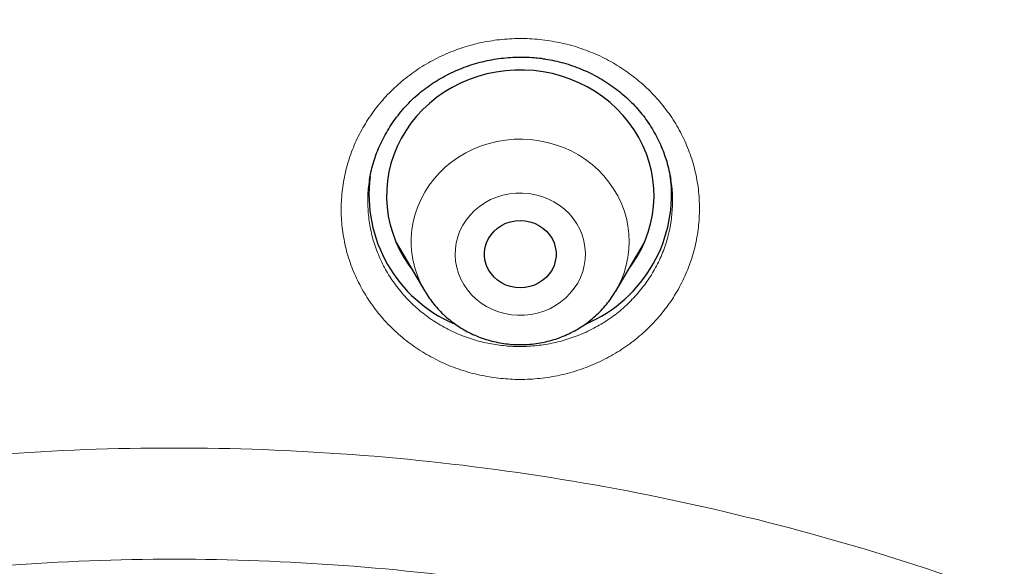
# Model space of a CAD drawing. Header units: millimetres. Extents: x 8 to 954, y 12 to 973.
# Tile 165 of 193: x 342 to 353, y 816 to 822. Entities that reach past the tile are written whole.
import ezdxf

# ---------------------------------------------------------------- set-up
doc = ezdxf.new("R2010")
doc.units = ezdxf.units.MM

msp = doc.modelspace()

# ---------------------------------------------------------------- linework, layer by layer
at = {"color": 7, "linetype": 'Continuous', "lineweight": 30}
for p, q in [((345.68, 820.081), (345.679, 820.077)), ((349.058, 820.082), (349.057, 820.087)), ((345.978, 819.383), (346.3, 818.837)), ((348.44, 818.837), (348.762, 819.383)), ((348.686, 819.238), (348.662, 819.215)), ((346.078, 819.214), (346.054, 819.237)), ((348.44, 818.837), (348.434, 818.828))]:
    msp.add_line(p, q, dxfattribs=at)
at = {"color": 252, "linetype": 'Continuous', "lineweight": 0}
for p, q in [((346.08, 819.211), (346.051, 819.242)), ((348.685, 819.237), (348.664, 819.217)), ((348.434, 818.828), (348.424, 818.811))]:
    msp.add_line(p, q, dxfattribs=at)
at = {"color": 7, "linetype": 'Continuous', "lineweight": 30, "flags": 128}
for points in [[(348.582, 819.079), (348.626, 819.139), (348.681, 819.224), (348.729, 819.313), (348.77, 819.404), (348.805, 819.498), (348.832, 819.594), (348.852, 819.692), (348.865, 819.791), (348.87, 819.89), (348.867, 819.99), (348.858, 820.089), (348.84, 820.187), (348.816, 820.284), (348.784, 820.379), (348.745, 820.471), (348.7, 820.561), (348.647, 820.648), (348.589, 820.73), (348.524, 820.809), (348.453, 820.883), (348.378, 820.953), (348.297, 821.017), (348.211, 821.076), (348.122, 821.128), (348.028, 821.175), (347.931, 821.216), (347.832, 821.25), (347.73, 821.277), (347.626, 821.297), (347.522, 821.311), (347.416, 821.318), (347.31, 821.317), (347.204, 821.31), (347.1, 821.295), (346.996, 821.274), (346.895, 821.246), (346.796, 821.211), (346.699, 821.17), (346.606, 821.122), (346.517, 821.068), (346.432, 821.009), (346.352, 820.944), (346.277, 820.874), (346.207, 820.799), (346.143, 820.72), (346.085, 820.636), (346.034, 820.549), (345.989, 820.459), (345.951, 820.366), (345.92, 820.271), (345.897, 820.174), (345.88, 820.076), (345.872, 819.977), (345.87, 819.877), (345.876, 819.778), (345.89, 819.679), (345.911, 819.582), (345.939, 819.486), (345.974, 819.392), (346.016, 819.301), (346.065, 819.213), (346.121, 819.128), (346.157, 819.079)], [(347.315, 818.878), (347.261, 818.888), (347.21, 818.906), (347.161, 818.929), (347.116, 818.959), (347.076, 818.994), (347.042, 819.034), (347.013, 819.078), (346.991, 819.126), (346.976, 819.175), (346.969, 819.226), (346.969, 819.278), (346.976, 819.329), (346.991, 819.378), (347.013, 819.426), (347.042, 819.47), (347.076, 819.51), (347.116, 819.545), (347.161, 819.575), (347.21, 819.598), (347.261, 819.616), (347.315, 819.626), (347.37, 819.63), (347.425, 819.626), (347.478, 819.616), (347.53, 819.598), (347.579, 819.575), (347.623, 819.545), (347.664, 819.51), (347.698, 819.47), (347.727, 819.426), (347.749, 819.378), (347.763, 819.329), (347.771, 819.278), (347.771, 819.226), (347.763, 819.175), (347.749, 819.126), (347.727, 819.078), (347.698, 819.034), (347.664, 818.994), (347.623, 818.959), (347.579, 818.929), (347.53, 818.906), (347.478, 818.888), (347.425, 818.878), (347.37, 818.874), (347.315, 818.878)]]:
    msp.add_lwpolyline(points, dxfattribs=at)
at = {"color": 252, "linetype": 'Continuous', "lineweight": 0, "flags": 128}
for points in [[(346.305, 818.829), (346.299, 818.839), (346.256, 818.919), (346.22, 819.001), (346.192, 819.086), (346.17, 819.173), (346.155, 819.261), (346.148, 819.35), (346.148, 819.439), (346.155, 819.528), (346.17, 819.616), (346.192, 819.702), (346.221, 819.787), (346.257, 819.87), (346.3, 819.949), (346.349, 820.026), (346.404, 820.098), (346.465, 820.166), (346.531, 820.23), (346.603, 820.288), (346.679, 820.342), (346.759, 820.389), (346.843, 820.43), (346.93, 820.466), (347.02, 820.494), (347.112, 820.517), (347.205, 820.532), (347.3, 820.541), (347.395, 820.542), (347.489, 820.537), (347.583, 820.525), (347.676, 820.506), (347.767, 820.48), (347.855, 820.448), (347.941, 820.41), (348.023, 820.365), (348.101, 820.314), (348.175, 820.258), (348.244, 820.197), (348.307, 820.131), (348.365, 820.061), (348.417, 819.986), (348.463, 819.908), (348.502, 819.827), (348.535, 819.743), (348.56, 819.657), (348.578, 819.57), (348.589, 819.481), (348.593, 819.392), (348.589, 819.303), (348.578, 819.215), (348.559, 819.127), (348.534, 819.042), (348.501, 818.958), (348.462, 818.877), (348.44, 818.837)], [(347.469, 819.932), (347.396, 819.938), (347.322, 819.937), (347.248, 819.929), (347.176, 819.914), (347.106, 819.892), (347.038, 819.864), (346.974, 819.829), (346.914, 819.788), (346.858, 819.742), (346.808, 819.691), (346.764, 819.635), (346.726, 819.576), (346.694, 819.513), (346.67, 819.447), (346.652, 819.38), (346.642, 819.311), (346.639, 819.241), (346.644, 819.172), (346.657, 819.103), (346.676, 819.036), (346.703, 818.972), (346.737, 818.91), (346.777, 818.851), (346.823, 818.797), (346.875, 818.747), (346.932, 818.703), (346.993, 818.664), (347.058, 818.631), (347.127, 818.605), (347.198, 818.585), (347.27, 818.572), (347.344, 818.566), (347.418, 818.567), (347.492, 818.575), (347.564, 818.59), (347.634, 818.612), (347.702, 818.64), (347.766, 818.675), (347.826, 818.716), (347.881, 818.762), (347.931, 818.813), (347.976, 818.869), (348.014, 818.928), (348.045, 818.991), (348.07, 819.057), (348.088, 819.124), (348.098, 819.193), (348.1, 819.263), (348.095, 819.332), (348.083, 819.401), (348.063, 819.468), (348.037, 819.532), (348.003, 819.594), (347.963, 819.653), (347.917, 819.707), (347.865, 819.757), (347.808, 819.801), (347.747, 819.84), (347.681, 819.873), (347.613, 819.899), (347.542, 819.919), (347.469, 819.932)]]:
    msp.add_lwpolyline(points, dxfattribs=at)
at = {"color": 7, "linetype": 'Continuous', "lineweight": 30}
for centre, start, end in [((347.254, 819.923), 172.6567, 246.8961), ((347.486, 819.923), 293.0185, 7.8358)]:
    msp.add_arc(centre, 1.581, start, end, dxfattribs=at)
for points, knots in [([(390.667, 804.902), (390.665, 804.932), (390.662, 804.99), (390.656, 805.092), (390.649, 805.201), (390.641, 805.328), (390.631, 805.472), (390.62, 805.631), (390.607, 805.806), (390.592, 805.995), (390.575, 806.199), (390.555, 806.417), (390.531, 806.673), (390.503, 806.951), (390.472, 807.239), (390.442, 807.501), (390.413, 807.735), (390.389, 807.926), (390.37, 808.075), (390.356, 808.183), (390.344, 808.266), (390.335, 808.335), (390.325, 808.404), (390.313, 808.487), (390.299, 808.591), (390.28, 808.719), (390.258, 808.87), (390.232, 809.037), (390.204, 809.213), (390.151, 809.541), (390.068, 810.024), (389.948, 810.669), (389.812, 811.335), (389.662, 812.018), (389.497, 812.711), (389.304, 813.466), (389.078, 814.283), (388.884, 814.93), (388.753, 815.35), (388.694, 815.533), (388.64, 815.701), (388.591, 815.851), (388.547, 815.984), (388.508, 816.1), (388.475, 816.196), (388.449, 816.272), (388.429, 816.332), (388.413, 816.379), (388.398, 816.423), (388.38, 816.474), (388.357, 816.541), (388.328, 816.624), (388.29, 816.731), (388.243, 816.863), (388.186, 817.022), (388.121, 817.199), (388.049, 817.395), (387.966, 817.614), (387.873, 817.857), (387.769, 818.124), (387.656, 818.41), (387.536, 818.704), (387.414, 818.998), (387.271, 819.336), (387.106, 819.714), (386.921, 820.128), (386.735, 820.53), (386.55, 820.922), (386.366, 821.301), (386.189, 821.658), (386.018, 821.994), (385.854, 822.311), (385.697, 822.607), (385.548, 822.884), (385.406, 823.143), (385.268, 823.39), (385.085, 823.715), (384.85, 824.123), (384.558, 824.612), (384.255, 825.107), (384.013, 825.49), (383.839, 825.761), (383.736, 825.92), (383.633, 826.078), (383.531, 826.232), (383.436, 826.375), (383.35, 826.502), (383.274, 826.614), (383.204, 826.716), (383.141, 826.808), (383.085, 826.89), (383.037, 826.96), (383, 827.012), (382.974, 827.05), (382.951, 827.083), (382.925, 827.12), (382.892, 827.167), (382.853, 827.222), (382.797, 827.302), (382.721, 827.408), (382.623, 827.547), (382.508, 827.706), (382.377, 827.886), (382.23, 828.086), (382.065, 828.307), (381.883, 828.548), (381.684, 828.809), (381.467, 829.088), (381.234, 829.383), (380.992, 829.683), (380.724, 830.011), (380.434, 830.358), (380.122, 830.722), (379.782, 831.112), (379.415, 831.523), (379.022, 831.951), (378.64, 832.357), (378.269, 832.742), (377.911, 833.106), (377.565, 833.449), (377.232, 833.773), (376.934, 834.056), (376.667, 834.307), (376.421, 834.533), (376.167, 834.764), (375.867, 835.033), (375.517, 835.341), (375.111, 835.689), (374.683, 836.048), (374.231, 836.417), (373.755, 836.796), (373.337, 837.12), (372.985, 837.387), (372.711, 837.592), (372.444, 837.788), (372.194, 837.969), (371.963, 838.134), (371.752, 838.284), (371.561, 838.418), (371.388, 838.537), (371.235, 838.642), (371.103, 838.732), (370.991, 838.808), (370.902, 838.867), (370.838, 838.91), (370.795, 838.939), (370.751, 838.968), (370.692, 839.008), (370.607, 839.064), (370.5, 839.135), (370.38, 839.213), (370.251, 839.297), (370.115, 839.385), (369.968, 839.479), (369.813, 839.577), (369.603, 839.709), (369.336, 839.876), (368.954, 840.108), (368.505, 840.377), (367.982, 840.68), (367.438, 840.986), (366.872, 841.296), (366.282, 841.607), (365.671, 841.92), (365.013, 842.243), (364.315, 842.574), (363.581, 842.907), (362.844, 843.226), (362.107, 843.531), (361.285, 843.856), (360.378, 844.194), (359.385, 844.539), (358.395, 844.86), (357.409, 845.157), (356.426, 845.431), (355.517, 845.665), (354.684, 845.863), (353.928, 846.03), (353.185, 846.183), (352.455, 846.321), (351.738, 846.446), (350.991, 846.566), (350.215, 846.677), (349.413, 846.78), (348.632, 846.867), (347.873, 846.939), (347.181, 846.995), (346.544, 847.038), (345.946, 847.071), (345.328, 847.098), (344.689, 847.118), (344.053, 847.129), (343.419, 847.132), (342.788, 847.127), (342.142, 847.114), (341.48, 847.092), (340.852, 847.062), (340.266, 847.027), (339.731, 846.99), (339.206, 846.947), (338.692, 846.9), (338.113, 846.841), (337.472, 846.768), (336.775, 846.678), (336.105, 846.583), (335.461, 846.482), (334.844, 846.378), (334.314, 846.281), (333.862, 846.195), (333.472, 846.117), (333.073, 846.033), (332.66, 845.944), (332.187, 845.837), (331.652, 845.71), (331.052, 845.56), (330.453, 845.402), (329.857, 845.237), (329.267, 845.066), (328.659, 844.882), (328.036, 844.683), (327.399, 844.471), (326.667, 844.216), (325.844, 843.913), (324.936, 843.558), (324.025, 843.181), (323.112, 842.781), (322.198, 842.357), (321.283, 841.909), (320.558, 841.536), (320.021, 841.248), (319.669, 841.057), (319.318, 840.862), (318.975, 840.667), (318.645, 840.476), (318.335, 840.294), (318.048, 840.122), (317.778, 839.958), (317.526, 839.803), (317.292, 839.657), (317.081, 839.524), (316.893, 839.404), (316.727, 839.297), (316.588, 839.206), (316.475, 839.132), (316.385, 839.073), (316.305, 839.02), (316.226, 838.968), (316.137, 838.908), (316.032, 838.838), (315.908, 838.754), (315.766, 838.658), (315.582, 838.531), (315.356, 838.375), (315.091, 838.189), (314.81, 837.988), (314.514, 837.773), (314.203, 837.544), (313.876, 837.299), (313.536, 837.039), (313.182, 836.763), (312.814, 836.47), (312.399, 836.133), (311.947, 835.757), (311.465, 835.344), (310.961, 834.9), (310.435, 834.423), (309.892, 833.914), (309.367, 833.405), (308.861, 832.899), (308.375, 832.397), (307.91, 831.902), (307.463, 831.413), (307.034, 830.928), (306.622, 830.45), (306.229, 829.98), (305.852, 829.518), (305.493, 829.065), (305.163, 828.639), (304.861, 828.239), (304.639, 827.938), (304.478, 827.716), (304.377, 827.576), (304.283, 827.446), (304.203, 827.333), (304.137, 827.24), (304.084, 827.164), (304.041, 827.102), (304.009, 827.056), (303.986, 827.023), (303.966, 826.995), (303.942, 826.96), (303.907, 826.909), (303.86, 826.841), (303.802, 826.758), (303.738, 826.664), (303.67, 826.563), (303.597, 826.456), (303.499, 826.31), (303.373, 826.119), (303.215, 825.879), (303.047, 825.618), (302.867, 825.336), (302.677, 825.032), (302.488, 824.723), (302.3, 824.411), (302.118, 824.104), (301.938, 823.793), (301.764, 823.486), (301.595, 823.185), (301.432, 822.888), (301.234, 822.519), (301.004, 822.081), (300.749, 821.579), (300.527, 821.127), (300.334, 820.724), (300.168, 820.369), (300.01, 820.024), (299.858, 819.682), (299.708, 819.338), (299.558, 818.984), (299.379, 818.552), (299.173, 818.037), (299.002, 817.588), (298.887, 817.279), (298.829, 817.123), (298.776, 816.977), (298.73, 816.848), (298.69, 816.735), (298.656, 816.639), (298.629, 816.561), (298.607, 816.5), (298.591, 816.453), (298.577, 816.414), (298.564, 816.374), (298.547, 816.326), (298.529, 816.271), (298.498, 816.182), (298.455, 816.053), (298.396, 815.877), (298.335, 815.692), (298.275, 815.504), (298.214, 815.315), (298.15, 815.11), (298.082, 814.888), (298.011, 814.651), (297.937, 814.4), (297.829, 814.023), (297.69, 813.52), (297.526, 812.888), (297.368, 812.237), (297.216, 811.567), (297.103, 811.027), (297.024, 810.625), (296.974, 810.365), (296.926, 810.103), (296.879, 809.845), (296.837, 809.597), (296.797, 809.354), (296.759, 809.12), (296.725, 808.898), (296.696, 808.702), (296.674, 808.551), (296.658, 808.442), (296.648, 808.369), (296.64, 808.311), (296.634, 808.263), (296.627, 808.214), (296.618, 808.151), (296.607, 808.068), (296.594, 807.966), (296.579, 807.848), (296.563, 807.717), (296.545, 807.575), (296.527, 807.421), (296.509, 807.263), (296.492, 807.106), (296.476, 806.952), (296.46, 806.801), (296.442, 806.615), (296.421, 806.397), (296.399, 806.148), (296.379, 805.908), (296.361, 805.678), (296.346, 805.462), (296.333, 805.26), (296.321, 805.076), (296.314, 804.958), (296.311, 804.902)], [0, 0, 0, 0, 0.00063, 0.001265, 0.002093, 0.003031, 0.00409, 0.005267, 0.006564, 0.007955, 0.00946, 0.011081, 0.012797, 0.015129, 0.017262, 0.019198, 0.020935, 0.022474, 0.023449, 0.024258, 0.024875, 0.025313, 0.025798, 0.026412, 0.027157, 0.028126, 0.029253, 0.030531, 0.031859, 0.033203, 0.037861, 0.042693, 0.0477, 0.052868, 0.058114, 0.063419, 0.070059, 0.07679, 0.07831, 0.079735, 0.081029, 0.08219, 0.083219, 0.084116, 0.084881, 0.085442, 0.085901, 0.08626, 0.086542, 0.086926, 0.087446, 0.088101, 0.088863, 0.089954, 0.091191, 0.092575, 0.094106, 0.095784, 0.097724, 0.099828, 0.102098, 0.104479, 0.106813, 0.10909, 0.11255, 0.115868, 0.119043, 0.122286, 0.125366, 0.128282, 0.131035, 0.133623, 0.136086, 0.138379, 0.140504, 0.142535, 0.144583, 0.148662, 0.152812, 0.157034, 0.161327, 0.162691, 0.164062, 0.16544, 0.166813, 0.168096, 0.169169, 0.170155, 0.171052, 0.171861, 0.172582, 0.173214, 0.173703, 0.173975, 0.174225, 0.174557, 0.174971, 0.175465, 0.176042, 0.177082, 0.178314, 0.179736, 0.18135, 0.183155, 0.185151, 0.187338, 0.189711, 0.192274, 0.195027, 0.197863, 0.200644, 0.204201, 0.207663, 0.211029, 0.215388, 0.219575, 0.223591, 0.227435, 0.231109, 0.234611, 0.237942, 0.241101, 0.243464, 0.24583, 0.248287, 0.250835, 0.254487, 0.258311, 0.262308, 0.266478, 0.27082, 0.275335, 0.277789, 0.28028, 0.282654, 0.284856, 0.286887, 0.288715, 0.290378, 0.291875, 0.293207, 0.294319, 0.295283, 0.296096, 0.296597, 0.296927, 0.297197, 0.297725, 0.298447, 0.299362, 0.300471, 0.301497, 0.302647, 0.303915, 0.305223, 0.306549, 0.309203, 0.311923, 0.316057, 0.320336, 0.324759, 0.329327, 0.334038, 0.338893, 0.343892, 0.349555, 0.355258, 0.360919, 0.366537, 0.372112, 0.37957, 0.38695, 0.394253, 0.401479, 0.408627, 0.415698, 0.421199, 0.426623, 0.431933, 0.43713, 0.442213, 0.447183, 0.452997, 0.458647, 0.464133, 0.469457, 0.474616, 0.47866, 0.48284, 0.487158, 0.491613, 0.496205, 0.50049, 0.504888, 0.509398, 0.514022, 0.518758, 0.522555, 0.526315, 0.529994, 0.533592, 0.537111, 0.542197, 0.547106, 0.551836, 0.556389, 0.560763, 0.56496, 0.567681, 0.570434, 0.573289, 0.576246, 0.579305, 0.583464, 0.587797, 0.592305, 0.596477, 0.600789, 0.605239, 0.609829, 0.614557, 0.619388, 0.626167, 0.633027, 0.63997, 0.646994, 0.654101, 0.66129, 0.668562, 0.671383, 0.674217, 0.677063, 0.679907, 0.682617, 0.68516, 0.687536, 0.689746, 0.691882, 0.693835, 0.695605, 0.697192, 0.698596, 0.699817, 0.700716, 0.701481, 0.702113, 0.702753, 0.703507, 0.704399, 0.705457, 0.706682, 0.708072, 0.710228, 0.712535, 0.714991, 0.717596, 0.720352, 0.723257, 0.726313, 0.729518, 0.732873, 0.736372, 0.740968, 0.7455, 0.749968, 0.755408, 0.76075, 0.765995, 0.771143, 0.776194, 0.78106, 0.785832, 0.790508, 0.795065, 0.799497, 0.803805, 0.807988, 0.812046, 0.815514, 0.818885, 0.820183, 0.821464, 0.822643, 0.823669, 0.824467, 0.82514, 0.825688, 0.826109, 0.826353, 0.826563, 0.826869, 0.827279, 0.827902, 0.828663, 0.829491, 0.830375, 0.831313, 0.832305, 0.834214, 0.836298, 0.838557, 0.84099, 0.843598, 0.84638, 0.848904, 0.851545, 0.854171, 0.856744, 0.859265, 0.861733, 0.864149, 0.86844, 0.872556, 0.876494, 0.879476, 0.882349, 0.885111, 0.887802, 0.890551, 0.893367, 0.896251, 0.900825, 0.90556, 0.906826, 0.908083, 0.909223, 0.910234, 0.911115, 0.911866, 0.912461, 0.912938, 0.913297, 0.913554, 0.913853, 0.914223, 0.914657, 0.915137, 0.916296, 0.917658, 0.919225, 0.920563, 0.922021, 0.923598, 0.925295, 0.927112, 0.929049, 0.93107, 0.935746, 0.940549, 0.945477, 0.950531, 0.95571, 0.957641, 0.959589, 0.961553, 0.963525, 0.96539, 0.967115, 0.968966, 0.970622, 0.972082, 0.973346, 0.97398, 0.974531, 0.974965, 0.975282, 0.975601, 0.976064, 0.976677, 0.97744, 0.978352, 0.979293, 0.980352, 0.981523, 0.982705, 0.983866, 0.985006, 0.986125, 0.987222, 0.98913, 0.99097, 0.992743, 0.994449, 0.996061, 0.99752, 0.998831, 1, 1, 1, 1]), ([(340.309, 751.299), (339.107, 751.406), (336.702, 751.618), (333.144, 752.282), (329.652, 753.193), (326.277, 754.361), (323.039, 755.763), (319.952, 757.388), (317.012, 759.234), (314.234, 761.292), (311.637, 763.548), (309.236, 765.989), (307.046, 768.599), (305.081, 771.362), (303.353, 774.262), (301.872, 777.281), (300.648, 780.399), (299.687, 783.598), (298.997, 786.858), (298.582, 790.158), (298.443, 793.479), (298.582, 796.801), (298.997, 800.101), (299.687, 803.361), (300.648, 806.56), (301.872, 809.678), (303.353, 812.697), (305.081, 815.597), (307.046, 818.36), (309.236, 820.97), (311.637, 823.411), (314.234, 825.667), (317.012, 827.725), (319.952, 829.571), (323.039, 831.195), (326.251, 832.587), (329.569, 833.737), (332.973, 834.64), (336.442, 835.288), (339.955, 835.679), (343.489, 835.809), (347.023, 835.679), (350.536, 835.288), (354.005, 834.64), (357.409, 833.737), (360.728, 832.587), (363.94, 831.195), (367.026, 829.571), (369.967, 827.725), (372.744, 825.667), (375.342, 823.411), (377.743, 820.97), (379.932, 818.36), (381.897, 815.597), (383.626, 812.697), (385.106, 809.678), (386.331, 806.56), (387.291, 803.361), (387.981, 800.101), (388.397, 796.801), (388.535, 793.479), (388.397, 790.158), (387.981, 786.858), (387.291, 783.598), (386.331, 780.399), (385.106, 777.281), (383.626, 774.262), (381.897, 771.362), (379.932, 768.599), (377.743, 765.989), (375.342, 763.548), (372.744, 761.292), (369.967, 759.234), (367.026, 757.388), (363.94, 755.763), (360.701, 754.361), (357.326, 753.193), (353.834, 752.282), (350.276, 751.618), (347.871, 751.406), (346.669, 751.299)], [0, 0, 0, 0, 0.013106, 0.026212, 0.039318, 0.052424, 0.065212, 0.078, 0.090788, 0.103576, 0.116364, 0.129151, 0.141939, 0.154727, 0.167515, 0.180303, 0.193091, 0.205879, 0.218667, 0.231454, 0.244242, 0.25703, 0.269818, 0.282606, 0.295394, 0.308182, 0.32097, 0.333758, 0.346545, 0.359333, 0.372121, 0.384909, 0.397697, 0.410485, 0.423273, 0.436061, 0.448848, 0.461636, 0.474424, 0.487212, 0.5, 0.512788, 0.525576, 0.538364, 0.551152, 0.563939, 0.576727, 0.589515, 0.602303, 0.615091, 0.627879, 0.640667, 0.653455, 0.666242, 0.67903, 0.691818, 0.704606, 0.717394, 0.730182, 0.74297, 0.755758, 0.768546, 0.781333, 0.794121, 0.806909, 0.819697, 0.832485, 0.845273, 0.858061, 0.870849, 0.883636, 0.896424, 0.909212, 0.922, 0.934788, 0.947576, 0.960682, 0.973788, 0.986894, 1, 1, 1, 1]), ([(345.679, 820.077), (345.681, 820.092), (345.688, 820.14), (345.706, 820.219), (345.733, 820.314), (345.768, 820.409), (345.808, 820.502), (345.855, 820.593), (345.908, 820.682), (345.967, 820.768), (346.031, 820.85), (346.1, 820.928), (346.173, 821.001), (346.25, 821.068), (346.331, 821.131), (346.415, 821.188), (346.504, 821.24), (346.596, 821.288), (346.692, 821.33), (346.791, 821.367), (346.893, 821.398), (346.997, 821.424), (347.102, 821.443), (347.208, 821.456), (347.315, 821.463), (347.421, 821.464), (347.517, 821.459), (347.578, 821.452), (347.604, 821.449)], [0, 0, 0, 0, 0.018329, 0.057419, 0.096779, 0.136564, 0.176696, 0.21708, 0.25761, 0.298181, 0.338625, 0.37883, 0.4187, 0.458141, 0.497091, 0.535644, 0.574536, 0.613746, 0.653238, 0.692953, 0.732823, 0.772776, 0.812725, 0.852582, 0.892279, 0.931765, 0.971001, 1, 1, 1, 1]), ([(347.604, 821.449), (347.62, 821.446), (347.671, 821.439), (347.756, 821.423), (347.857, 821.398), (347.957, 821.366), (348.055, 821.329), (348.151, 821.286), (348.244, 821.237), (348.334, 821.183), (348.421, 821.124), (348.503, 821.06), (348.58, 820.992), (348.653, 820.919), (348.72, 820.843), (348.781, 820.764), (348.836, 820.682), (348.887, 820.595), (348.932, 820.505), (348.972, 820.411), (349.006, 820.315), (349.033, 820.217), (349.05, 820.139), (349.057, 820.094), (349.058, 820.082)], [0, 0, 0, 0, 0.022924, 0.069772, 0.116878, 0.164359, 0.212171, 0.260251, 0.308531, 0.356918, 0.405313, 0.453606, 0.501709, 0.549549, 0.597069, 0.644202, 0.691208, 0.738827, 0.787014, 0.835676, 0.884683, 0.933897, 0.983189, 1, 1, 1, 1]), ([(346.302, 818.835), (346.309, 818.822), (346.332, 818.784), (346.374, 818.724), (346.43, 818.655), (346.491, 818.591), (346.557, 818.531), (346.627, 818.476), (346.701, 818.426), (346.778, 818.381), (346.859, 818.342), (346.943, 818.309), (347.029, 818.282), (347.117, 818.261), (347.207, 818.246), (347.297, 818.238), (347.388, 818.236), (347.479, 818.24), (347.569, 818.251), (347.659, 818.269), (347.746, 818.292), (347.832, 818.322), (347.915, 818.358), (347.995, 818.4), (348.072, 818.447), (348.145, 818.5), (348.214, 818.558), (348.278, 818.62), (348.337, 818.687), (348.389, 818.756), (348.419, 818.804), (348.434, 818.828)], [0, 0, 0, 0, 0.017692, 0.052426, 0.087213, 0.122051, 0.156951, 0.191906, 0.226923, 0.261994, 0.297122, 0.332301, 0.367526, 0.402793, 0.438099, 0.473435, 0.508797, 0.544178, 0.579571, 0.614966, 0.650358, 0.68574, 0.721104, 0.756444, 0.791749, 0.827017, 0.862236, 0.897406, 0.932516, 0.96757, 1, 1, 1, 1])]:
    msp.add_open_spline(points, degree=3, knots=knots, dxfattribs=at)
at = {"color": 252, "linetype": 'Continuous', "lineweight": 0}
for points, knots in [([(296.327, 804.922), (296.333, 805.11), (296.368, 806.268), (296.628, 808.383), (297.118, 811.252), (297.824, 814.083), (298.721, 816.865), (299.811, 819.586), (301.088, 822.234), (302.546, 824.798), (304.18, 827.266), (305.982, 829.629), (307.945, 831.877), (310.059, 833.998), (312.317, 835.986), (314.709, 837.83), (317.224, 839.523), (319.851, 841.059), (322.579, 842.429), (325.397, 843.629), (328.292, 844.653), (331.253, 845.497), (334.266, 846.157), (337.318, 846.63), (340.397, 846.915), (343.489, 847.01), (346.581, 846.915), (349.66, 846.63), (352.712, 846.157), (355.725, 845.497), (358.686, 844.653), (361.581, 843.629), (364.399, 842.429), (367.127, 841.059), (369.755, 839.523), (372.269, 837.83), (374.661, 835.986), (376.919, 833.998), (379.034, 831.877), (380.996, 829.629), (382.798, 827.266), (384.432, 824.798), (385.89, 822.234), (387.167, 819.586), (388.257, 816.865), (389.154, 814.083), (389.86, 811.252), (390.35, 808.383), (390.611, 806.268), (390.645, 805.11), (390.651, 804.922)], [0, 0, 0, 0, 0.004208, 0.025764, 0.04732, 0.068877, 0.090433, 0.111989, 0.133545, 0.155101, 0.176657, 0.198214, 0.21977, 0.241326, 0.262882, 0.284438, 0.305994, 0.327551, 0.349107, 0.370663, 0.392219, 0.413775, 0.435332, 0.456888, 0.478444, 0.5, 0.521556, 0.543112, 0.564669, 0.586225, 0.607781, 0.629337, 0.650893, 0.672449, 0.694006, 0.715562, 0.737118, 0.758674, 0.78023, 0.801786, 0.823343, 0.844899, 0.866455, 0.888011, 0.909567, 0.931124, 0.95268, 0.974236, 0.995792, 1, 1, 1, 1]), ([(295.996, 794.269), (296.009, 795.046), (296.038, 796.658), (296.267, 799.096), (296.637, 801.577), (297.157, 804.033), (297.823, 806.459), (298.632, 808.846), (299.583, 811.186), (300.672, 813.472), (301.895, 815.698), (303.25, 817.855), (304.731, 819.938), (306.334, 821.94), (308.054, 823.853), (309.885, 825.674), (311.822, 827.395), (313.859, 829.011), (315.989, 830.517), (318.205, 831.909), (320.501, 833.181), (322.869, 834.331), (325.303, 835.354), (327.793, 836.248), (330.333, 837.008), (332.914, 837.634), (335.529, 838.123), (338.168, 838.473), (340.824, 838.683), (343.489, 838.754), (346.154, 838.683), (348.81, 838.473), (351.45, 838.123), (354.064, 837.634), (356.645, 837.008), (359.185, 836.248), (361.676, 835.354), (364.109, 834.331), (366.477, 833.181), (368.773, 831.909), (370.99, 830.517), (373.12, 829.011), (375.156, 827.395), (377.093, 825.674), (378.925, 823.853), (380.644, 821.94), (382.247, 819.938), (383.728, 817.855), (385.083, 815.698), (386.306, 813.472), (387.395, 811.186), (388.346, 808.846), (389.155, 806.459), (389.821, 804.033), (390.342, 801.577), (390.712, 799.096), (390.94, 796.658), (390.969, 795.046), (390.983, 794.269)], [0, 0, 0, 0, 0.016664, 0.034566, 0.052467, 0.070368, 0.08827, 0.106171, 0.124072, 0.141974, 0.159875, 0.177776, 0.195678, 0.213579, 0.23148, 0.249382, 0.267283, 0.285184, 0.303085, 0.320987, 0.338888, 0.356789, 0.374691, 0.392592, 0.410493, 0.428395, 0.446296, 0.464197, 0.482099, 0.5, 0.517901, 0.535803, 0.553704, 0.571605, 0.589506, 0.607408, 0.625309, 0.64321, 0.661112, 0.679013, 0.696914, 0.714816, 0.732717, 0.750618, 0.76852, 0.786421, 0.804322, 0.822223, 0.840125, 0.858026, 0.875927, 0.893829, 0.91173, 0.929631, 0.947533, 0.965434, 0.983335, 1, 1, 1, 1]), ([(297.991, 793.411), (298.009, 794.351), (298.045, 796.222), (298.345, 799.009), (298.824, 801.76), (299.499, 804.475), (300.368, 807.153), (301.425, 809.784), (302.657, 812.347), (304.059, 814.818), (305.624, 817.186), (307.354, 819.452), (309.247, 821.614), (311.294, 823.664), (313.477, 825.589), (315.778, 827.368), (318.189, 828.993), (320.709, 830.464), (323.339, 831.781), (326.066, 832.939), (328.865, 833.932), (331.716, 834.748), (334.605, 835.382), (337.533, 835.835), (340.498, 836.106), (343.489, 836.196), (346.481, 836.106), (349.447, 835.835), (352.374, 835.382), (355.263, 834.748), (358.113, 833.932), (360.913, 832.939), (363.64, 831.781), (366.27, 830.463), (368.79, 828.992), (371.201, 827.367), (373.502, 825.589), (375.684, 823.664), (377.732, 821.613), (379.625, 819.451), (381.355, 817.185), (382.92, 814.817), (384.321, 812.346), (385.554, 809.784), (386.611, 807.153), (387.479, 804.474), (388.155, 801.759), (388.634, 799.008), (388.933, 796.222), (388.969, 794.351), (388.988, 793.411)], [0, 0, 0, 0, 0.020985, 0.041789, 0.062502, 0.083215, 0.104018, 0.125, 0.145987, 0.166791, 0.187505, 0.208217, 0.229019, 0.25, 0.270986, 0.291791, 0.312505, 0.333217, 0.354019, 0.375, 0.395986, 0.416791, 0.437505, 0.458217, 0.479019, 0.5, 0.520986, 0.541791, 0.562505, 0.583217, 0.604019, 0.625, 0.645986, 0.666791, 0.687505, 0.708217, 0.729019, 0.75, 0.770986, 0.791791, 0.812505, 0.833217, 0.854019, 0.875, 0.895985, 0.916789, 0.937502, 0.958215, 0.979017, 1, 1, 1, 1]), ([(347.644, 821.654), (347.718, 821.642), (347.867, 821.618), (348.082, 821.553), (348.289, 821.467), (348.484, 821.358), (348.665, 821.229), (348.83, 821.082), (348.976, 820.918), (349.102, 820.74), (349.207, 820.549), (349.288, 820.348), (349.345, 820.14), (349.377, 819.927), (349.383, 819.711), (349.365, 819.497), (349.321, 819.285), (349.252, 819.08), (349.16, 818.883), (349.045, 818.697), (348.908, 818.525), (348.753, 818.368), (348.58, 818.228), (348.391, 818.109), (348.19, 818.01), (347.978, 817.933), (347.759, 817.879), (347.535, 817.849), (347.313, 817.844), (347.098, 817.861), (346.885, 817.899), (346.673, 817.96), (346.466, 818.046), (346.27, 818.153), (346.088, 818.28), (345.922, 818.426), (345.774, 818.589), (345.647, 818.767), (345.541, 818.957), (345.458, 819.157), (345.4, 819.365), (345.366, 819.578), (345.357, 819.793), (345.375, 820.008), (345.417, 820.22), (345.484, 820.426), (345.575, 820.623), (345.689, 820.81), (345.824, 820.983), (345.978, 821.141), (346.15, 821.281), (346.338, 821.403), (346.539, 821.503), (346.75, 821.581), (346.969, 821.637), (347.193, 821.667), (347.419, 821.676), (347.569, 821.662), (347.644, 821.654)], [0, 0, 0, 0, 0.01784, 0.035736, 0.053576, 0.071439, 0.089359, 0.107222, 0.125091, 0.143018, 0.160887, 0.178768, 0.196705, 0.214586, 0.232476, 0.250424, 0.268314, 0.28621, 0.304163, 0.322058, 0.339952, 0.357902, 0.375796, 0.39368, 0.411622, 0.429506, 0.44738, 0.465311, 0.483184, 0.499919, 0.516654, 0.534521, 0.552444, 0.57031, 0.588176, 0.6061, 0.623966, 0.641838, 0.659768, 0.677642, 0.695525, 0.713466, 0.73135, 0.749242, 0.767193, 0.785085, 0.802981, 0.820934, 0.83883, 0.856721, 0.874669, 0.89256, 0.910442, 0.92838, 0.946261, 0.964155, 0.982106, 1, 1, 1, 1]), ([(345.679, 820.077), (345.678, 820.071), (345.664, 820.004), (345.658, 819.875), (345.664, 819.692), (345.693, 819.51), (345.742, 819.333), (345.813, 819.162), (345.903, 819), (346.011, 818.849), (346.137, 818.71), (346.278, 818.586), (346.433, 818.477), (346.6, 818.386), (346.776, 818.313), (346.956, 818.26), (347.137, 818.228), (347.321, 818.213), (347.509, 818.219), (347.7, 818.244), (347.886, 818.29), (348.066, 818.356), (348.237, 818.44), (348.398, 818.542), (348.545, 818.661), (348.677, 818.795), (348.794, 818.942), (348.891, 819.1), (348.97, 819.268), (349.028, 819.443), (349.065, 819.624), (349.08, 819.807), (349.079, 819.961), (349.063, 820.051), (349.058, 820.082)], [0, 0, 0, 0, 0.0034704, 0.0362593, 0.0690343, 0.1019142, 0.1346898, 0.1674454, 0.2003061, 0.2330622, 0.2658059, 0.2986544, 0.3313975, 0.3641415, 0.3969903, 0.4297341, 0.4604043, 0.4910743, 0.5238312, 0.5566924, 0.5894498, 0.6222277, 0.6551101, 0.687887, 0.7206816, 0.7535791, 0.7863732, 0.8191709, 0.8520718, 0.8848692, 0.9176537, 0.9505428, 0.9833278, 1, 1, 1, 1]), ([(340.028, 769.514), (339.314, 769.623), (337.885, 769.841), (335.789, 770.385), (333.801, 771.064), (331.934, 771.874), (330.19, 772.791), (328.528, 773.835), (326.959, 774.997), (325.491, 776.272), (324.135, 777.651), (322.898, 779.126), (321.787, 780.688), (320.811, 782.326), (319.974, 784.032), (319.282, 785.794), (318.74, 787.601), (318.35, 789.443), (318.115, 791.308), (318.036, 793.185), (318.115, 795.061), (318.35, 796.926), (318.74, 798.768), (319.282, 800.575), (319.974, 802.337), (320.811, 804.043), (321.787, 805.681), (322.898, 807.243), (324.135, 808.718), (325.491, 810.097), (326.959, 811.372), (328.528, 812.534), (330.19, 813.578), (331.934, 814.495), (333.749, 815.282), (335.624, 815.932), (337.547, 816.441), (339.507, 816.808), (341.492, 817.028), (343.489, 817.102), (345.486, 817.028), (347.471, 816.808), (349.431, 816.441), (351.354, 815.932), (353.229, 815.282), (355.044, 814.495), (356.788, 813.578), (358.45, 812.534), (360.019, 811.372), (361.487, 810.097), (362.843, 808.718), (364.081, 807.243), (365.191, 805.681), (366.168, 804.043), (367.004, 802.337), (367.696, 800.575), (368.238, 798.768), (368.628, 796.926), (368.863, 795.061), (368.942, 793.185), (368.863, 791.308), (368.628, 789.443), (368.238, 787.601), (367.696, 785.794), (367.004, 784.032), (366.168, 782.326), (365.191, 780.688), (364.081, 779.126), (362.843, 777.651), (361.487, 776.272), (360.019, 774.997), (358.45, 773.835), (356.788, 772.791), (355.044, 771.874), (353.179, 771.065), (351.197, 770.388), (349.11, 769.845), (347.686, 769.626), (346.975, 769.517)], [0, 0, 0, 0, 0.014209, 0.028417, 0.042626, 0.055696, 0.068766, 0.081836, 0.094907, 0.107977, 0.121047, 0.134117, 0.147187, 0.160257, 0.173327, 0.186398, 0.199468, 0.212538, 0.225608, 0.238678, 0.251748, 0.264818, 0.277889, 0.290959, 0.304029, 0.317099, 0.330169, 0.343239, 0.356309, 0.36938, 0.38245, 0.39552, 0.40859, 0.42166, 0.43473, 0.4478, 0.460871, 0.473941, 0.487011, 0.500081, 0.513151, 0.526221, 0.539292, 0.552362, 0.565432, 0.578502, 0.591572, 0.604642, 0.617712, 0.630783, 0.643853, 0.656923, 0.669993, 0.683063, 0.696133, 0.709203, 0.722274, 0.735344, 0.748414, 0.761484, 0.774554, 0.787624, 0.800694, 0.813765, 0.826835, 0.839905, 0.852975, 0.866045, 0.879115, 0.892186, 0.905256, 0.918326, 0.931396, 0.944466, 0.957536, 0.971691, 0.985845, 1, 1, 1, 1]), ([(346.89, 770.602), (347.557, 770.706), (348.891, 770.915), (350.848, 771.427), (352.715, 772.067), (354.48, 772.832), (356.139, 773.705), (357.72, 774.697), (359.212, 775.803), (360.608, 777.016), (361.899, 778.328), (363.076, 779.73), (364.132, 781.216), (365.061, 782.774), (365.857, 784.397), (366.515, 786.072), (367.031, 787.792), (367.401, 789.544), (367.625, 791.318), (367.699, 793.103), (367.625, 794.888), (367.401, 796.662), (367.031, 798.414), (366.515, 800.133), (365.857, 801.809), (365.061, 803.431), (364.132, 804.99), (363.076, 806.475), (361.899, 807.878), (360.608, 809.19), (359.212, 810.402), (357.72, 811.508), (356.139, 812.501), (354.48, 813.373), (352.754, 814.121), (350.971, 814.74), (349.141, 815.224), (347.276, 815.573), (345.389, 815.783), (343.489, 815.853), (341.59, 815.783), (339.702, 815.573), (337.837, 815.224), (336.008, 814.74), (334.224, 814.121), (332.498, 813.373), (330.839, 812.501), (329.259, 811.508), (327.766, 810.402), (326.37, 809.19), (325.079, 807.878), (323.902, 806.475), (322.846, 804.99), (321.917, 803.431), (321.122, 801.809), (320.464, 800.133), (319.948, 798.414), (319.577, 796.662), (319.353, 794.888), (319.279, 793.103), (319.353, 791.318), (319.577, 789.544), (319.948, 787.792), (320.464, 786.072), (321.122, 784.397), (321.917, 782.774), (322.846, 781.216), (323.902, 779.73), (325.079, 778.328), (326.37, 777.016), (327.766, 775.803), (329.259, 774.697), (330.839, 773.705), (332.498, 772.832), (334.263, 772.067), (336.13, 771.427), (338.087, 770.915), (339.422, 770.706), (340.089, 770.601)], [0, 0, 0, 0, 0.013976, 0.027953, 0.041929, 0.055017, 0.068105, 0.081192, 0.09428, 0.107368, 0.120455, 0.133543, 0.146631, 0.159719, 0.172806, 0.185894, 0.198982, 0.212069, 0.225157, 0.238245, 0.251332, 0.26442, 0.277508, 0.290595, 0.303683, 0.316771, 0.329859, 0.342946, 0.356034, 0.369122, 0.382209, 0.395297, 0.408385, 0.421472, 0.43456, 0.447648, 0.460735, 0.473823, 0.486911, 0.499999, 0.513086, 0.526174, 0.539262, 0.552349, 0.565437, 0.578525, 0.591612, 0.6047, 0.617788, 0.630876, 0.643963, 0.657051, 0.670139, 0.683226, 0.696314, 0.709402, 0.722489, 0.735577, 0.748665, 0.761752, 0.77484, 0.787928, 0.801016, 0.814103, 0.827191, 0.840279, 0.853366, 0.866454, 0.879542, 0.892629, 0.905717, 0.918805, 0.931893, 0.94498, 0.958068, 0.972045, 0.986023, 1, 1, 1, 1])]:
    msp.add_open_spline(points, degree=3, knots=knots, dxfattribs=at)

doc.saveas('drawing.dxf')
